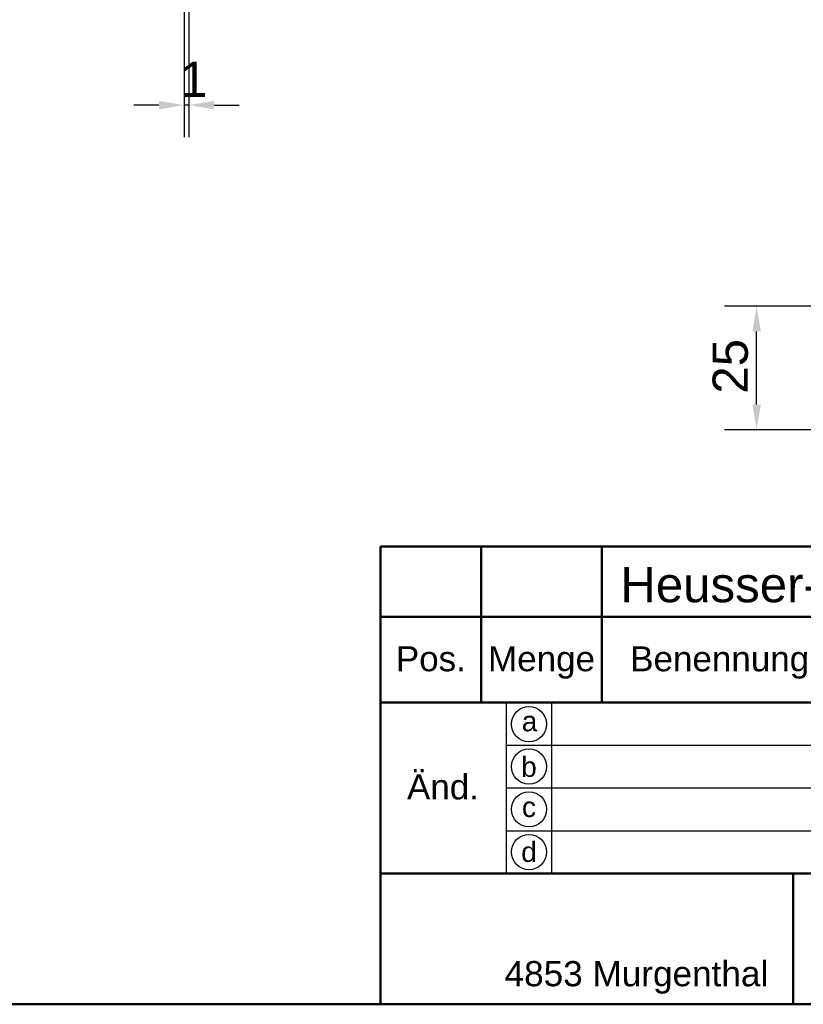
# Model space of a CAD drawing. Header units: millimetres. Extents: x 20 to 833, y 20 to 574.
# Tile 11 of 21: x 368 to 524, y 20 to 216. Entities that reach past the tile are written whole.
import ezdxf
from ezdxf.enums import TextEntityAlignment as Align

# ---------------------------------------------------------------- set-up
doc = ezdxf.new("R2010")
doc.units = ezdxf.units.MM
doc.header["$LTSCALE"] = 2
for name, color, linetype, lineweight in [('Bemaßungen(DIN)', 7, 'Continuous', 25), ('Skizziergeometrie(DIN)', 7, 'Continuous', 50), ('Skizzierlinie(DIN)', 7, 'Continuous', 25), ('Symbole(DIN)', 7, 'Continuous', 25)]:
    doc.layers.add(name, color=color, linetype=linetype, lineweight=lineweight)
doc.styles.add('Aktuell-DIN', font='arial.ttf')
doc.styles.add('STANDARD-DIN~0', font='arial.ttf')
doc.styles.add('Textstil10', font='arial.ttf')
doc.styles.add('Textstil41', font='arial.ttf', dxfattribs={"width": 0.8})
doc.styles.add('Textstil83', font='arial.ttf', dxfattribs={"width": 0.8})
doc.dimstyles.new('CAD-LAN', dxfattribs={"dimscale": 2, "dimtxt": 3.5, "dimasz": 2.5, "dimexe": 3.175, "dimexo": 0, "dimgap": 0.8, "dimtad": 1, "dimrnd": 1e-08, "dimtxsty": 'STANDARD-DIN~0', "dimcen": 0.09, "dimdle": 10, "dimclrd": 250, "dimclre": 250, "dimclrt": 250, "dimadec": 0, "dimazin": 2, "dimtfac": 1, "dimtmove": 0, "dimatfit": 3, "dimfxl": 1, "dimtolj": 1, "dimtzin": 0, "dimlwd": 25, "dimlwe": 25, "dimarcsym": 0})

# ---------------------------------------------------------------- blocks, each defined once
blk = doc.blocks.new('Ränder Standardrahmen')
at = {"layer": 'Skizziergeometrie(DIN)', "flags": 128}
blk.add_lwpolyline([(10, 10), (10, 287), (410, 287), (410, 10), (10, 10)], dxfattribs=at)
blk = doc.blocks.new('Schriftfelder Heusser')
at = {"layer": 'Skizziergeometrie(DIN)'}
for p, q in [((101, 229.917), (101, 236.917)), ((101, 236.917), (291, 236.917)), ((111, 229.917), (111, 236.917)), ((123, 229.917), (123, 236.917)), ((101, 191.417), (101, 229.917)), ((101, 229.917), (291, 229.917)), ((111, 229.917), (111, 221.417)), ((123, 229.917), (123, 221.417)), ((101, 221.417), (291, 221.417)), ((101, 204.417), (291, 204.417)), ((142, 204.417), (142, 191.417)), ((291, 191.417), (101, 191.417))]:
    blk.add_line(p, q, dxfattribs=at)
at = {"layer": 'Skizzierlinie(DIN)'}
for p, q in [((113.5, 221.417), (113.5, 204.417)), ((118, 221.417), (118, 204.417)), ((113.5, 217.167), (150, 217.167)), ((113.5, 212.917), (150, 212.917)), ((113.5, 208.667), (150, 208.667))]:
    blk.add_line(p, q, dxfattribs=at)
for centre in [(115.75, 219.25), (115.75, 215.042), (115.75, 210.792), (115.75, 206.542)]:
    blk.add_circle(centre, 1.75, dxfattribs=at)
at = {"layer": 'Symbole(DIN)', "color": 179, "true_color": 0x262659, "style": 'Aktuell-DIN'}
for s, insert, char_height, attachment_point in [('Pos.', (106, 227), 2.4892, 2), ('Menge', (117, 227), 2.4892, 2), ('Benennung', (125.812, 225.376), 2.4892, 4), ('\\fArial|b0|i0;a', (115.807, 219.533), 2, 5), ('\\fArial|b0|i0;b', (115.75, 215), 2, 5), ('\\fArial|b0|i0;c', (115.75, 211.009), 2, 5), ('\\fArial|b0|i0;d', (115.755, 206.548), 2, 5), ('\\fArial|b0|i0;\\H2.5000;4853 Murgenthal', (113.326, 192.456), 2.5, 7)]:
    blk.add_mtext(s, dxfattribs=dict(at, insert=insert, char_height=char_height, attachment_point=attachment_point))
at = {"layer": 'Symbole(DIN)', "color": 179, "true_color": 0x262659, "insert": (107.206, 213.004), "char_height": 2.4892, "width": 12.3494, "attachment_point": 5, "style": 'Aktuell-DIN'}
blk.add_mtext('Änd.', dxfattribs=at)
at = {"layer": 'Symbole(DIN)', "color": 179, "true_color": 0x262659, "style": 'Textstil10'}
blk.add_attdef('ERSTELLUNGSDATUM_001', (217.042, 218.291), '', height=2, dxfattribs=at)
at = {"layer": 'Symbole(DIN)', "color": 179, "true_color": 0x262659}
for tag, height, style, p in [('AUTOR', 2.489, 'Aktuell-DIN', (240.035, 219.263)), ('KONTROLLDATUM', 2, 'Textstil10', (217.417, 215.038)), ('KONTROLLIERT_VON', 2, 'Textstil10', (239.981, 215.054))]:
    blk.add_attdef(tag, text='', height=height, dxfattribs=dict(at, style=style)).set_placement(p, align=Align.MIDDLE_LEFT)
at = {"layer": 'Symbole(DIN)', "color": 7, "style": 'Textstil83', "width": 0.8}
blk.add_attdef('Anfänglicher_Ansichtsmaßstab_001', (281.568, 213.345), '', height=2.3, dxfattribs=at)
at = {"layer": 'Symbole(DIN)', "color": 179, "true_color": 0x262659, "style": 'Textstil10'}
blk.add_attdef('PROJEKT', text='', height=2, dxfattribs=at).set_placement((217.773, 209.719), align=Align.BOTTOM_LEFT)
at = {"layer": 'Symbole(DIN)', "color": 7, "style": 'Textstil41', "width": 0.8}
blk.add_attdef('STATUS', text='', height=5, dxfattribs=at).set_placement((284.526, 195.865), align=Align.MIDDLE_CENTER)
blk = doc.blocks.new('*D20')
at = {"layer": 'Bemaßungen(DIN)', "color": 250, "linetype": 'Continuous', "lineweight": 25, "true_color": 0x3f3f3f, "transparency": 16777216}
for p, q in [((400.95, 254.69), (400.95, 192.34)), ((401.92, 254.69), (401.92, 192.34)), ((395.95, 198.69), (390.95, 198.69)), ((401.92, 198.69), (400.95, 198.69)), ((406.92, 198.69), (411.92, 198.69))]:
    blk.add_line(p, q, dxfattribs=at)
at = {"layer": 'Bemaßungen(DIN)', "color": 250, "linetype": 'Continuous', "true_color": 0x3f3f3f, "transparency": 16777216}
for points in [[(395.95, 199.53), (395.95, 197.86), (400.95, 198.69)], [(406.92, 199.53), (406.92, 197.86), (401.92, 198.69)]]:
    blk.add_solid(points, dxfattribs=at)
at = {"layer": 'Defpoints', "color": 0, "linetype": 'Continuous', "transparency": 16777216}
for p in [(400.95, 254.69), (401.92, 254.69), (400.95, 198.69)]:
    blk.add_point(p, dxfattribs=at)
at = {"layer": 'Bemaßungen(DIN)', "color": 250, "linetype": 'Continuous', "lineweight": 25, "true_color": 0x3f3f3f, "transparency": 16777216, "insert": (400.14, 207.32), "char_height": 7, "attachment_point": 1, "style": 'STANDARD-DIN~0'}
blk.add_mtext('\\A1;1', dxfattribs=at)
blk = doc.blocks.new('*D26')
at = {"layer": 'Bemaßungen(DIN)', "color": 250, "linetype": 'Continuous', "lineweight": 25, "true_color": 0x3f3f3f, "transparency": 16777216}
for p, q in [((534.75, 158.73), (508.4, 158.73)), ((514.75, 139.17), (514.75, 153.73)), ((707.1, 134.17), (508.4, 134.17))]:
    blk.add_line(p, q, dxfattribs=at)
at = {"layer": 'Bemaßungen(DIN)', "color": 250, "linetype": 'Continuous', "true_color": 0x3f3f3f, "transparency": 16777216}
for points in [[(513.92, 153.73), (515.59, 153.73), (514.75, 158.73)], [(513.92, 139.17), (515.59, 139.17), (514.75, 134.17)]]:
    blk.add_solid(points, dxfattribs=at)
at = {"layer": 'Defpoints', "color": 0, "linetype": 'Continuous', "transparency": 16777216}
for p in [(514.75, 158.73), (534.75, 158.73), (707.1, 134.17)]:
    blk.add_point(p, dxfattribs=at)
at = {"layer": 'Bemaßungen(DIN)', "color": 250, "linetype": 'Continuous', "lineweight": 25, "true_color": 0x3f3f3f, "transparency": 16777216, "insert": (506, 141.35), "char_height": 7, "attachment_point": 1, "rotation": 90, "style": 'STANDARD-DIN~0'}
blk.add_mtext('\\A1;25', dxfattribs=at)

msp = doc.modelspace()

# ---------------------------------------------------------------- block references
at = {"xscale": 2, "yscale": 2, "zscale": 2}
for name, p in [('Ränder Standardrahmen', (0, 0)), ('Schriftfelder Heusser', (238, -362.833))]:
    msp.add_blockref(name, p, dxfattribs=at)

# ---------------------------------------------------------------- texts
at = {"layer": 'Symbole(DIN)', "color": 7, "insert": (487.659, 106.906), "char_height": 7, "width": 144.02821, "attachment_point": 1, "style": 'Aktuell-DIN'}
msp.add_mtext('{\\fArial|b0|i0;\\H7.0000;Heusser-Muschel S9.42.D4.372L}', dxfattribs=at)

# ---------------------------------------------------------------- dimensions: what is measured, and where the dimension line sits
at = {"layer": 'Bemaßungen(DIN)', "color": 250, "linetype": 'Continuous', "lineweight": 25, "true_color": 0x3f3f3f}
for base, p1, p2, angle, override, picture, middle in [((400.948, 198.693), (401.918, 254.693), (400.948, 254.693), 180, {"dimgap": 0.8, "dimdec": 0, "dimtol": 0, "dimlim": 0, "dimtp": 0, "dimtm": 0, "dimtdec": 2, "dimtofl": 1, "dimatfit": 1}, '*D20', (401.433, 198.693)), ((514.752, 158.725), (707.102, 134.171), (534.752, 158.725), 90, {"dimgap": 0.8, "dimdec": 0, "dimtol": 0, "dimlim": 0, "dimtp": 0, "dimtm": 0, "dimtdec": 2, "dimtofl": 0, "dimatfit": 1}, '*D26', (514.752, 146.448))]:
    dim = msp.add_linear_dim(base=base, p1=p1, p2=p2, angle=angle, dimstyle='CAD-LAN', override=override, dxfattribs=at)
    dim.commit()
    dim.dimension.update_dxf_attribs({"geometry": picture, "text_midpoint": middle, "dimtype": 160})

doc.saveas('drawing.dxf')
